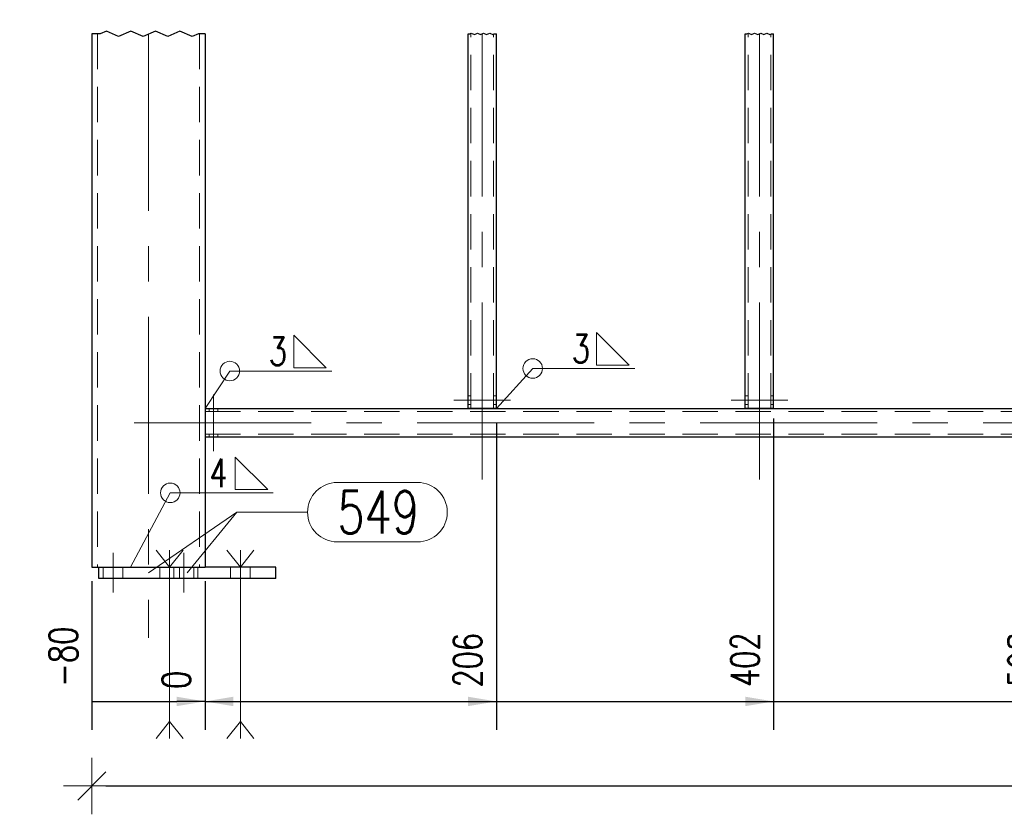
# Model space of a CAD drawing. Header units: millimetres. Extents: x -853 to -247, y 10927 to 11422.
# Tile 39 of 59: x -785 to -715, y 11160 to 11216. Entities that reach past the tile are written whole.
import ezdxf

# ---------------------------------------------------------------- set-up
doc = ezdxf.new("R2010")
doc.units = ezdxf.units.MM
doc.header["$LTSCALE"] = 10
doc.linetypes.add('HIDDEN', pattern=[0.375, 0.25, -0.125])
doc.linetypes.add('MITTE', pattern=[2, 1.25, -0.25, 0.25, -0.25])
doc.layers.get('Defpoints').update_dxf_attribs({"color": 1})
for name, color, linetype, lineweight in [('PS_Bolt', 4, 'Continuous', 13), ('PS_DIM', 4, 'Continuous', 13), ('PS_Hidden', 2, 'HIDDEN', 9), ('PS_Mid', 5, 'MITTE', 15), ('PS_Pos', 1, 'Continuous', 15), ('PS_Shape', 161, 'Continuous', 30), ('PS_SOLID', 7, 'Continuous', 30), ('PS_Weld', 1, 'Continuous', 9)]:
    doc.layers.add(name, color=color, linetype=linetype, lineweight=lineweight)
doc.styles.add('simplex', font='simplex.shx', dxfattribs={"width": 0.75})
doc.dimstyles.new('1_10_GŁ_DS1-LS10', dxfattribs={"dimtxt": 2, "dimasz": 2, "dimexe": 2, "dimexo": 1, "dimgap": 1, "dimtad": 1, "dimjust": 4, "dimdec": 0, "dimlfac": 10, "dimtxsty": 'simplex', "dimblk1": 'NONE', "dimsah": 1, "dimcen": 2, "dimclrd": 256, "dimclre": 256, "dimclrt": 3, "dimadec": 1, "dimazin": 0, "dimtfac": 1, "dimtdec": 0, "dimtmove": 2, "dimatfit": 3, "dimfxl": 1, "dimarcsym": 0})
doc.dimstyles.new('1_10_PRZ', dxfattribs={"dimtxt": 2, "dimasz": 1, "dimexe": 2, "dimexo": 5, "dimgap": 1, "dimtad": 1, "dimdec": 0, "dimlfac": 10, "dimtxsty": 'simplex', "dimblk": 'dimznak', "dimcen": 2, "dimse1": 1, "dimse2": 1, "dimclrt": 3, "dimadec": 1, "dimazin": 0, "dimtfac": 1, "dimtdec": 0, "dimtix": 1, "dimtmove": 2, "dimatfit": 3, "dimldrblk": 'dim-grot', "dimfxl": 1, "dimarcsym": 0})

# ---------------------------------------------------------------- blocks, each defined once
blk = doc.blocks.new('*D19')
at = {"layer": 'Defpoints', "color": 0, "transparency": 16777216}
for p in [(-779.478, 11177.19), (-771.478, 11177.19), (-771.478, 11167.697)]:
    blk.add_point(p, dxfattribs=at)
at = {"layer": 'PS_DIM', "lineweight": -2, "transparency": 16777216}
for p, q in [((-779.478, 11176.19), (-779.478, 11165.697)), ((-771.478, 11176.19), (-771.478, 11165.697)), ((-779.478, 11167.697), (-773.478, 11167.697))]:
    blk.add_line(p, q, dxfattribs=at)
at = {"layer": 'PS_DIM', "transparency": 16777216}
blk.add_solid([(-773.478, 11168.03), (-773.478, 11167.363), (-771.478, 11167.697)], dxfattribs=at)
at = {"layer": 'PS_DIM', "color": 3, "transparency": 16777216, "insert": (-781.498, 11170.859), "char_height": 2, "attachment_point": 5, "rotation": 90, "style": 'simplex'}
blk.add_mtext('-80', dxfattribs=at)
blk = doc.blocks.new('_None')
blk = doc.blocks.new('*D20')
at = {"layer": 'Defpoints', "color": 0, "transparency": 16777216}
for p in [(-771.478, 11177.19), (-771.478, 11177.19), (-771.478, 11167.697)]:
    blk.add_point(p, dxfattribs=at)
at = {"layer": 'PS_DIM', "lineweight": -2, "transparency": 16777216}
for p, q in [((-771.478, 11176.19), (-771.478, 11165.697)), ((-771.478, 11176.19), (-771.478, 11165.697)), ((-771.478, 11167.697), (-773.478, 11167.697)), ((-769.478, 11167.697), (-767.478, 11167.697))]:
    blk.add_line(p, q, dxfattribs=at)
at = {"layer": 'PS_DIM', "transparency": 16777216}
blk.add_solid([(-769.478, 11168.03), (-769.478, 11167.363), (-771.478, 11167.697)], dxfattribs=at)
at = {"layer": 'PS_DIM', "color": 3, "transparency": 16777216, "insert": (-773.498, 11169.217), "char_height": 2, "attachment_point": 5, "rotation": 90, "style": 'simplex'}
blk.add_mtext('0', dxfattribs=at)
blk = doc.blocks.new('*D21')
at = {"layer": 'Defpoints', "color": 0, "transparency": 16777216}
for p in [(-750.883, 11188.39), (-771.478, 11177.19), (-750.883, 11167.697)]:
    blk.add_point(p, dxfattribs=at)
at = {"layer": 'PS_DIM', "lineweight": -2, "transparency": 16777216}
for p, q in [((-750.883, 11187.39), (-750.883, 11165.697)), ((-771.478, 11176.19), (-771.478, 11165.697)), ((-771.478, 11167.697), (-752.883, 11167.697))]:
    blk.add_line(p, q, dxfattribs=at)
at = {"layer": 'PS_DIM', "transparency": 16777216}
blk.add_solid([(-752.883, 11168.03), (-752.883, 11167.363), (-750.883, 11167.697)], dxfattribs=at)
at = {"layer": 'PS_DIM', "color": 3, "transparency": 16777216, "insert": (-752.903, 11170.609), "char_height": 2, "attachment_point": 5, "rotation": 90, "style": 'simplex'}
blk.add_mtext('206', dxfattribs=at)
blk = doc.blocks.new('*D22')
at = {"layer": 'Defpoints', "color": 0, "transparency": 16777216}
for p in [(-731.288, 11188.69), (-771.478, 11177.19), (-731.288, 11167.697)]:
    blk.add_point(p, dxfattribs=at)
at = {"layer": 'PS_DIM', "lineweight": -2, "transparency": 16777216}
for p, q in [((-731.288, 11187.69), (-731.288, 11165.697)), ((-771.478, 11176.19), (-771.478, 11165.697)), ((-771.478, 11167.697), (-733.288, 11167.697))]:
    blk.add_line(p, q, dxfattribs=at)
at = {"layer": 'PS_DIM', "transparency": 16777216}
blk.add_solid([(-733.288, 11168.03), (-733.288, 11167.363), (-731.288, 11167.697)], dxfattribs=at)
at = {"layer": 'PS_DIM', "color": 3, "transparency": 16777216, "insert": (-733.308, 11170.645), "char_height": 2, "attachment_point": 5, "rotation": 90, "style": 'simplex'}
blk.add_mtext('402', dxfattribs=at)
blk = doc.blocks.new('*D23')
at = {"layer": 'Defpoints', "color": 0, "transparency": 16777216}
for p in [(-711.693, 11188.39), (-771.478, 11177.19), (-711.693, 11167.697)]:
    blk.add_point(p, dxfattribs=at)
at = {"layer": 'PS_DIM', "lineweight": -2, "transparency": 16777216}
for p, q in [((-711.693, 11187.39), (-711.693, 11165.697)), ((-771.478, 11176.19), (-771.478, 11165.697)), ((-771.478, 11167.697), (-713.693, 11167.697))]:
    blk.add_line(p, q, dxfattribs=at)
at = {"layer": 'PS_DIM', "transparency": 16777216}
blk.add_solid([(-713.693, 11168.03), (-713.693, 11167.363), (-711.693, 11167.697)], dxfattribs=at)
at = {"layer": 'PS_DIM', "color": 3, "transparency": 16777216, "insert": (-713.713, 11170.645), "char_height": 2, "attachment_point": 5, "rotation": 90, "style": 'simplex'}
blk.add_mtext('598', dxfattribs=at)
blk = doc.blocks.new('*D24')
at = {"layer": 'Defpoints', "color": 0, "transparency": 16777216}
for p in [(-692.098, 11188.39), (-771.478, 11177.19), (-692.098, 11167.697)]:
    blk.add_point(p, dxfattribs=at)
at = {"layer": 'PS_DIM', "lineweight": -2, "transparency": 16777216}
for p, q in [((-692.098, 11187.39), (-692.098, 11165.697)), ((-771.478, 11176.19), (-771.478, 11165.697)), ((-771.478, 11167.697), (-694.098, 11167.697))]:
    blk.add_line(p, q, dxfattribs=at)
at = {"layer": 'PS_DIM', "transparency": 16777216}
blk.add_solid([(-694.098, 11168.03), (-694.098, 11167.363), (-692.098, 11167.697)], dxfattribs=at)
at = {"layer": 'PS_DIM', "color": 3, "transparency": 16777216, "insert": (-694.118, 11170.681), "char_height": 2, "attachment_point": 5, "rotation": 90, "style": 'simplex'}
blk.add_mtext('794', dxfattribs=at)
blk = doc.blocks.new('*D25')
at = {"layer": 'Defpoints', "color": 0, "transparency": 16777216}
for p in [(-672.504, 11188.39), (-771.478, 11177.19), (-672.504, 11167.697)]:
    blk.add_point(p, dxfattribs=at)
at = {"layer": 'PS_DIM', "lineweight": -2, "transparency": 16777216}
for p, q in [((-672.504, 11187.39), (-672.504, 11165.697)), ((-771.478, 11176.19), (-771.478, 11165.697)), ((-771.478, 11167.697), (-674.504, 11167.697))]:
    blk.add_line(p, q, dxfattribs=at)
at = {"layer": 'PS_DIM', "transparency": 16777216}
blk.add_solid([(-674.504, 11168.03), (-674.504, 11167.363), (-672.504, 11167.697)], dxfattribs=at)
at = {"layer": 'PS_DIM', "color": 3, "transparency": 16777216, "insert": (-674.524, 11170.645), "char_height": 2, "attachment_point": 5, "rotation": 90, "style": 'simplex'}
blk.add_mtext('990', dxfattribs=at)
blk = doc.blocks.new('*D26')
at = {"layer": 'Defpoints', "color": 0, "transparency": 16777216}
for p in [(-652.909, 11188.39), (-771.478, 11177.19), (-652.909, 11167.697)]:
    blk.add_point(p, dxfattribs=at)
at = {"layer": 'PS_DIM', "lineweight": -2, "transparency": 16777216}
for p, q in [((-652.909, 11187.39), (-652.909, 11165.697)), ((-771.478, 11176.19), (-771.478, 11165.697)), ((-771.478, 11167.697), (-654.909, 11167.697))]:
    blk.add_line(p, q, dxfattribs=at)
at = {"layer": 'PS_DIM', "transparency": 16777216}
blk.add_solid([(-654.909, 11168.03), (-654.909, 11167.363), (-652.909, 11167.697)], dxfattribs=at)
at = {"layer": 'PS_DIM', "color": 3, "transparency": 16777216, "insert": (-654.929, 11171.038), "char_height": 2, "attachment_point": 5, "rotation": 90, "style": 'simplex'}
blk.add_mtext('1186', dxfattribs=at)
blk = doc.blocks.new('*D27')
at = {"layer": 'Defpoints', "color": 0, "transparency": 16777216}
for p in [(-771.478, 11177.19), (-626.314, 11177.19), (-626.314, 11167.697)]:
    blk.add_point(p, dxfattribs=at)
at = {"layer": 'PS_DIM', "lineweight": -2, "transparency": 16777216}
for p, q in [((-771.478, 11176.19), (-771.478, 11165.697)), ((-626.314, 11176.19), (-626.314, 11165.697)), ((-771.478, 11167.697), (-628.314, 11167.697))]:
    blk.add_line(p, q, dxfattribs=at)
at = {"layer": 'PS_DIM', "transparency": 16777216}
blk.add_solid([(-628.314, 11168.03), (-628.314, 11167.363), (-626.314, 11167.697)], dxfattribs=at)
at = {"layer": 'PS_DIM', "color": 3, "transparency": 16777216, "insert": (-628.334, 11171.217), "char_height": 2, "attachment_point": 5, "rotation": 90, "style": 'simplex'}
blk.add_mtext('1452', dxfattribs=at)
blk = doc.blocks.new('*D28')
at = {"layer": 'Defpoints', "color": 0, "transparency": 16777216}
for p in [(-606.036, 11305.813), (-771.478, 11177.19), (-606.036, 11167.697)]:
    blk.add_point(p, dxfattribs=at)
at = {"layer": 'PS_DIM', "lineweight": -2, "transparency": 16777216}
for p, q in [((-606.036, 11304.813), (-606.036, 11165.697)), ((-771.478, 11176.19), (-771.478, 11165.697)), ((-771.478, 11167.697), (-608.036, 11167.697))]:
    blk.add_line(p, q, dxfattribs=at)
at = {"layer": 'PS_DIM', "transparency": 16777216}
blk.add_solid([(-608.036, 11168.03), (-608.036, 11167.363), (-606.036, 11167.697)], dxfattribs=at)
at = {"layer": 'PS_DIM', "color": 3, "transparency": 16777216, "insert": (-608.056, 11171.252), "char_height": 2, "attachment_point": 5, "rotation": 90, "style": 'simplex'}
blk.add_mtext('1654', dxfattribs=at)
blk = doc.blocks.new('dimznak')
at = {"color": 0}
for points in [[(0, 2), (0, -2)], [(-2, 0), (2, 0)]]:
    blk.add_lwpolyline(points, dxfattribs=at)
at = {"color": 2}
blk.add_lwpolyline([(1, 1), (-1, -1)], dxfattribs=at)
blk = doc.blocks.new('*D29')
at = {"layer": 'Defpoints', "color": 0, "transparency": 16777216}
for p in [(-606.036, 11305.813), (-779.478, 11177.19), (-606.036, 11161.722)]:
    blk.add_point(p, dxfattribs=at)
at = {"layer": 'PS_DIM', "color": 0, "lineweight": -2, "transparency": 16777216}
blk.add_line((-778.478, 11161.722), (-607.036, 11161.722), dxfattribs=at)
at = {"layer": 'PS_DIM', "color": 0, "lineweight": -2, "transparency": 16777216, "rotation": 180}
blk.add_blockref('dimznak', (-779.478, 11161.722), dxfattribs=at)
at = {"layer": 'PS_DIM', "color": 0, "lineweight": -2, "transparency": 16777216}
blk.add_blockref('dimznak', (-606.036, 11161.722), dxfattribs=at)
at = {"layer": 'PS_DIM', "color": 3, "transparency": 16777216, "insert": (-692.757, 11163.722), "char_height": 2, "attachment_point": 5, "style": 'simplex'}
blk.add_mtext('1734', dxfattribs=at)
blk = doc.blocks.new('dim-grot')
blk.add_hatch(color=256).paths.add_polyline_path([(0, 0), (-2, 0.5), (-2, -0.5)])
blk.add_lwpolyline([(0, 0), (-2, 0.5), (-2, -0.5), (0, 0)])
blk = doc.blocks.new('*D33')
at = {"layer": 'Defpoints', "color": 0, "transparency": 16777216}
for p in [(-771.478, 11244.35), (-787.458, 11188.39), (-771.478, 11188.39)]:
    blk.add_point(p, dxfattribs=at)
at = {"layer": 'PS_DIM', "color": 0, "lineweight": -2, "transparency": 16777216}
blk.add_line((-787.458, 11243.35), (-787.458, 11189.39), dxfattribs=at)
for p, rotation in [((-787.458, 11244.35), 90), ((-787.458, 11188.39), 270)]:
    blk.add_blockref('dimznak', p, dxfattribs=dict(at, rotation=rotation))
at = {"layer": 'PS_DIM', "color": 3, "transparency": 16777216, "insert": (-789.458, 11216.37), "char_height": 2, "attachment_point": 5, "rotation": 90, "style": 'simplex'}
blk.add_mtext('560', dxfattribs=at)
blk = doc.blocks.new('*D34')
at = {"layer": 'Defpoints', "color": 0, "transparency": 16777216}
for p in [(-771.478, 11188.39), (-787.458, 11186.39), (-771.478, 11186.39)]:
    blk.add_point(p, dxfattribs=at)
at = {"layer": 'PS_DIM', "color": 0, "lineweight": -2, "transparency": 16777216}
for p, q in [((-787.458, 11189.39), (-787.458, 11190.39)), ((-787.458, 11188.39), (-787.458, 11186.39)), ((-787.458, 11185.39), (-787.458, 11184.39))]:
    blk.add_line(p, q, dxfattribs=at)
for p, rotation in [((-787.458, 11188.39), 270), ((-787.458, 11186.39), 90)]:
    blk.add_blockref('dimznak', p, dxfattribs=dict(at, rotation=rotation))
at = {"layer": 'PS_DIM', "color": 3, "transparency": 16777216, "insert": (-789.458, 11191.357), "char_height": 2, "attachment_point": 5, "rotation": 90, "style": 'simplex'}
blk.add_mtext('20', dxfattribs=at)
blk = doc.blocks.new('*D35')
at = {"layer": 'Defpoints', "color": 0, "transparency": 16777216}
for p in [(-771.478, 11186.39), (-787.458, 11177.19), (-779.478, 11177.19)]:
    blk.add_point(p, dxfattribs=at)
at = {"layer": 'PS_DIM', "color": 0, "lineweight": -2, "transparency": 16777216}
blk.add_line((-787.458, 11185.39), (-787.458, 11178.19), dxfattribs=at)
for p, rotation in [((-787.458, 11186.39), 90), ((-787.458, 11177.19), 270)]:
    blk.add_blockref('dimznak', p, dxfattribs=dict(at, rotation=rotation))
at = {"layer": 'PS_DIM', "color": 3, "transparency": 16777216, "insert": (-789.458, 11181.79), "char_height": 2, "attachment_point": 5, "rotation": 90, "style": 'simplex'}
blk.add_mtext('92', dxfattribs=at)
blk = doc.blocks.new('*D36')
at = {"layer": 'Defpoints', "color": 0, "transparency": 16777216}
for p in [(-779.478, 11177.19), (-787.458, 11176.39), (-778.978, 11176.39)]:
    blk.add_point(p, dxfattribs=at)
at = {"layer": 'PS_DIM', "color": 0, "lineweight": -2, "transparency": 16777216}
for p, q in [((-787.458, 11178.19), (-787.458, 11179.19)), ((-787.458, 11177.19), (-787.458, 11176.39)), ((-787.458, 11175.39), (-787.458, 11174.39))]:
    blk.add_line(p, q, dxfattribs=at)
for p, rotation in [((-787.458, 11177.19), 270), ((-787.458, 11176.39), 90)]:
    blk.add_blockref('dimznak', p, dxfattribs=dict(at, rotation=rotation))
at = {"layer": 'PS_DIM', "color": 3, "transparency": 16777216, "insert": (-789.458, 11174.825), "char_height": 2, "attachment_point": 5, "rotation": 90, "style": 'simplex'}
blk.add_mtext('8', dxfattribs=at)
blk = doc.blocks.new('*D80')
at = {"layer": 'Defpoints', "color": 0, "transparency": 16777216}
for p in [(-793.278, 11318.185), (-779.478, 11318.185), (-778.978, 11176.39)]:
    blk.add_point(p, dxfattribs=at)
at = {"layer": 'PS_DIM', "color": 0, "lineweight": -2, "transparency": 16777216}
blk.add_line((-793.278, 11177.39), (-793.278, 11317.185), dxfattribs=at)
for p, rotation in [((-793.278, 11318.185), 90), ((-793.278, 11176.39), 270)]:
    blk.add_blockref('dimznak', p, dxfattribs=dict(at, rotation=rotation))
at = {"layer": 'PS_DIM', "color": 3, "transparency": 16777216, "insert": (-795.278, 11247.287), "char_height": 2, "attachment_point": 5, "rotation": 90, "style": 'simplex'}
blk.add_mtext('1418', dxfattribs=at)
blk = doc.blocks.new('*X115')
at = {"color": 5, "linetype": 'Continuous'}
for p, q in [((-769.938, 11178.39), (-768.978, 11177.19)), ((-768.978, 11177.19), (-768.018, 11178.39)), ((-768.978, 11178.39), (-768.978, 11165.09)), ((-769.938, 11165.09), (-768.978, 11166.29)), ((-768.978, 11166.29), (-768.018, 11165.09))]:
    blk.add_line(p, q, dxfattribs=at)
blk = doc.blocks.new('*X139')
at = {"color": 5, "linetype": 'Continuous'}
for p, q in [((-774.938, 11178.39), (-773.978, 11177.19)), ((-773.978, 11177.19), (-773.018, 11178.39)), ((-773.978, 11178.39), (-773.978, 11165.09)), ((-774.938, 11165.09), (-773.978, 11166.29)), ((-773.978, 11166.29), (-773.018, 11165.09))]:
    blk.add_line(p, q, dxfattribs=at)
blk = doc.blocks.new('*X143')
at = {"color": 1}
for p, q in [((-778.883, 11214.876), (-779.478, 11214.876)), ((-778.883, 11214.876), (-779.478, 11214.876)), ((-778.45, 11215.059), (-778.883, 11214.876)), ((-778.45, 11215.059), (-778.883, 11214.876)), ((-777.583, 11214.692), (-778.45, 11215.059)), ((-777.583, 11214.692), (-778.45, 11215.059)), ((-776.716, 11215.059), (-777.583, 11214.692)), ((-776.716, 11215.059), (-777.583, 11214.692)), ((-775.849, 11214.692), (-776.716, 11215.059)), ((-775.849, 11214.692), (-776.716, 11215.059)), ((-774.982, 11215.059), (-775.849, 11214.692)), ((-774.982, 11215.059), (-775.849, 11214.692)), ((-774.115, 11214.692), (-774.982, 11215.059)), ((-774.115, 11214.692), (-774.982, 11215.059)), ((-773.249, 11215.059), (-774.115, 11214.692)), ((-773.249, 11215.059), (-774.115, 11214.692)), ((-772.382, 11214.692), (-773.249, 11215.059)), ((-772.382, 11214.692), (-773.249, 11215.059)), ((-771.948, 11214.876), (-772.382, 11214.692)), ((-771.948, 11214.876), (-772.382, 11214.692)), ((-771.478, 11214.876), (-771.948, 11214.876)), ((-771.478, 11214.876), (-771.948, 11214.876)), ((-752.883, 11214.876), (-752.765, 11214.876)), ((-752.765, 11214.876), (-752.657, 11214.922)), ((-752.657, 11214.922), (-752.44, 11214.83)), ((-752.44, 11214.83), (-752.223, 11214.922)), ((-752.223, 11214.922), (-752.007, 11214.83)), ((-752.007, 11214.83), (-751.79, 11214.922)), ((-751.79, 11214.922), (-751.573, 11214.83)), ((-751.573, 11214.83), (-751.356, 11214.922)), ((-751.356, 11214.922), (-751.14, 11214.83)), ((-751.14, 11214.83), (-751.031, 11214.876)), ((-751.031, 11214.876), (-750.883, 11214.876)), ((-733.288, 11214.876), (-733.17, 11214.876)), ((-733.17, 11214.876), (-733.062, 11214.922)), ((-733.062, 11214.922), (-732.845, 11214.83)), ((-732.845, 11214.83), (-732.629, 11214.922)), ((-732.629, 11214.922), (-732.412, 11214.83)), ((-732.412, 11214.83), (-732.195, 11214.922)), ((-732.195, 11214.922), (-731.978, 11214.83)), ((-731.978, 11214.83), (-731.762, 11214.922)), ((-731.762, 11214.922), (-731.545, 11214.83)), ((-731.545, 11214.83), (-731.437, 11214.876)), ((-731.437, 11214.876), (-731.288, 11214.876))]:
    blk.add_line(p, q, dxfattribs=at)
at = {"layer": 'PS_Hidden', "color": 2, "linetype": 'HIDDEN'}
for p, q in [((-779.078, 11214.876), (-779.078, 11177.19)), ((-771.878, 11214.876), (-771.878, 11177.19)), ((-752.683, 11188.39), (-752.683, 11214.876)), ((-751.083, 11188.39), (-751.083, 11214.876)), ((-733.088, 11188.39), (-733.088, 11214.876)), ((-731.488, 11188.39), (-731.488, 11214.876)), ((-752.883, 11189.29), (-752.683, 11189.29)), ((-751.083, 11189.29), (-750.883, 11189.29)), ((-733.288, 11189.29), (-733.088, 11189.29)), ((-731.488, 11189.29), (-731.288, 11189.29)), ((-771.178, 11188.19), (-771.178, 11188.39)), ((-770.578, 11188.19), (-770.578, 11188.39)), ((-752.883, 11188.69), (-752.683, 11188.69)), ((-751.083, 11188.69), (-750.883, 11188.69)), ((-733.288, 11188.69), (-733.088, 11188.69)), ((-731.488, 11188.69), (-731.288, 11188.69)), ((-771.478, 11188.19), (-634.314, 11188.19)), ((-771.478, 11186.59), (-634.314, 11186.59)), ((-771.178, 11186.39), (-771.178, 11186.59)), ((-770.578, 11186.39), (-770.578, 11186.59)), ((-778.678, 11176.39), (-778.678, 11177.19)), ((-777.278, 11176.39), (-777.278, 11177.19)), ((-774.678, 11176.39), (-774.678, 11177.19)), ((-773.678, 11176.39), (-773.678, 11177.19)), ((-773.278, 11176.39), (-773.278, 11177.19)), ((-772.278, 11176.39), (-772.278, 11177.19)), ((-771.978, 11176.39), (-771.978, 11177.19)), ((-769.678, 11176.39), (-769.678, 11177.19)), ((-768.278, 11176.39), (-768.278, 11177.19))]:
    blk.add_line(p, q, dxfattribs=at)
at = {"layer": 'PS_Mid', "color": 5, "linetype": 'MITTE'}
for p, q in [((-775.478, 11214.876), (-775.478, 11172.19)), ((-775.478, 11214.876), (-775.478, 11172.19)), ((-751.883, 11183.39), (-751.883, 11214.876)), ((-732.288, 11183.39), (-732.288, 11214.876)), ((-770.878, 11189.39), (-770.878, 11187.19)), ((-770.878, 11189.39), (-770.878, 11187.19)), ((-751.683, 11188.99), (-753.883, 11188.99)), ((-751.683, 11188.99), (-753.883, 11188.99)), ((-749.883, 11188.99), (-752.083, 11188.99)), ((-749.883, 11188.99), (-752.083, 11188.99)), ((-732.088, 11188.99), (-734.288, 11188.99)), ((-732.088, 11188.99), (-734.288, 11188.99)), ((-730.288, 11188.99), (-732.488, 11188.99)), ((-730.288, 11188.99), (-732.488, 11188.99)), ((-776.478, 11187.39), (-629.314, 11187.39)), ((-770.878, 11187.59), (-770.878, 11185.39)), ((-770.878, 11187.59), (-770.878, 11185.39)), ((-777.978, 11178.19), (-777.978, 11175.39)), ((-777.978, 11178.19), (-777.978, 11175.39)), ((-777.978, 11178.19), (-777.978, 11175.39)), ((-777.978, 11178.19), (-777.978, 11175.39)), ((-773.978, 11178.19), (-773.978, 11175.39)), ((-772.978, 11178.19), (-772.978, 11175.39)), ((-772.978, 11178.19), (-772.978, 11175.39)), ((-772.978, 11178.19), (-772.978, 11175.39)), ((-772.978, 11178.19), (-772.978, 11175.39)), ((-768.978, 11178.19), (-768.978, 11175.39))]:
    blk.add_line(p, q, dxfattribs=at)
at = {"layer": 'PS_SOLID', "color": 7, "linetype": 'Continuous'}
for p, q in [((-779.478, 11214.876), (-779.478, 11177.19)), ((-771.478, 11214.876), (-771.478, 11177.19)), ((-752.883, 11188.39), (-752.883, 11214.876)), ((-750.883, 11188.39), (-750.883, 11214.876)), ((-733.288, 11188.39), (-733.288, 11214.876)), ((-731.288, 11188.39), (-731.288, 11214.876)), ((-771.478, 11188.39), (-634.314, 11188.39)), ((-750.883, 11188.39), (-752.883, 11188.39)), ((-731.288, 11188.39), (-733.288, 11188.39)), ((-771.478, 11186.39), (-634.314, 11186.39)), ((-779.478, 11177.19), (-771.478, 11177.19)), ((-778.978, 11176.39), (-778.978, 11177.19)), ((-766.478, 11177.19), (-771.478, 11177.19)), ((-766.478, 11176.39), (-766.478, 11177.19)), ((-766.478, 11176.39), (-778.978, 11176.39))]:
    blk.add_line(p, q, dxfattribs=at)
blk = doc.blocks.new('*X162')
at = {"color": 1}
for p, q in [((-762.128, 11183.171), (-756.449, 11183.171)), ((-775.478, 11176.79), (-769.228, 11181.071)), ((-769.228, 11181.071), (-764.228, 11181.071)), ((-762.128, 11178.971), (-756.449, 11178.971))]:
    blk.add_line(p, q, dxfattribs=at)
for centre, start, end in [((-762.128, 11181.071), 90, 270), ((-756.449, 11181.071), 270, 90)]:
    blk.add_arc(centre, 2.1, start, end, dxfattribs=at)
at = {"color": 30, "style": 'simplex', "width": 0.75}
blk.add_text('549', height=3, dxfattribs=at).set_placement((-762.128, 11179.571))
blk = doc.blocks.new('*X163')
at = {"color": 1}
for p, q in [((-762.128, 11183.171), (-756.449, 11183.171)), ((-772.728, 11176.79), (-769.228, 11181.071)), ((-769.228, 11181.071), (-764.228, 11181.071)), ((-762.128, 11178.971), (-756.449, 11178.971))]:
    blk.add_line(p, q, dxfattribs=at)
for centre, start, end in [((-762.128, 11181.071), 90, 270), ((-756.449, 11181.071), 270, 90)]:
    blk.add_arc(centre, 2.1, start, end, dxfattribs=at)
at = {"color": 30, "style": 'simplex', "width": 0.75}
blk.add_text('549', height=3, dxfattribs=at).set_placement((-762.128, 11179.571))
blk = doc.blocks.new('*X284')
at = {"color": 3}
for p, q in [((-762.91, 11191.279), (-765.21, 11193.579)), ((-765.21, 11193.579), (-765.21, 11191.279)), ((-765.21, 11191.279), (-762.91, 11191.279))]:
    blk.add_line(p, q, dxfattribs=at)
at = {"color": 9}
for p, q in [((-771.478, 11188.39), (-769.725, 11191.049)), ((-769.725, 11191.049), (-762.515, 11191.049))]:
    blk.add_line(p, q, dxfattribs=at)
blk.add_circle((-769.725, 11191.049), 0.69, dxfattribs=at)
at = {"color": 2, "style": 'simplex', "width": 0.75}
blk.add_text('3', height=2, dxfattribs=at).set_placement((-766.965, 11191.449))
blk = doc.blocks.new('*X285')
at = {"color": 3}
for p, q in [((-741.497, 11191.459), (-743.797, 11193.759)), ((-743.797, 11193.759), (-743.797, 11191.459)), ((-743.797, 11191.459), (-741.497, 11191.459))]:
    blk.add_line(p, q, dxfattribs=at)
at = {"color": 9}
for p, q in [((-750.883, 11188.39), (-748.312, 11191.229)), ((-748.312, 11191.229), (-741.102, 11191.229))]:
    blk.add_line(p, q, dxfattribs=at)
blk.add_circle((-748.312, 11191.229), 0.69, dxfattribs=at)
at = {"color": 2, "style": 'simplex', "width": 0.75}
blk.add_text('3', height=2, dxfattribs=at).set_placement((-745.552, 11191.629))
blk = doc.blocks.new('*X286')
at = {"color": 3}
for p, q in [((-767.035, 11182.669), (-769.335, 11184.969)), ((-769.335, 11184.969), (-769.335, 11182.669)), ((-769.335, 11182.669), (-767.035, 11182.669))]:
    blk.add_line(p, q, dxfattribs=at)
at = {"color": 9}
for p, q in [((-776.739, 11177.19), (-773.935, 11182.439)), ((-773.935, 11182.439), (-766.653, 11182.439))]:
    blk.add_line(p, q, dxfattribs=at)
blk.add_circle((-773.935, 11182.439), 0.69, dxfattribs=at)
at = {"color": 2, "style": 'simplex', "width": 0.75}
blk.add_text('4', height=2, dxfattribs=at).set_placement((-771.175, 11182.839))

msp = doc.modelspace()

# ---------------------------------------------------------------- block references
at = {"layer": 'PS_Bolt', "color": 5}
for name in ['*X139', '*X115']:
    msp.add_blockref(name, (0, 0), dxfattribs=at)
at = {"layer": 'PS_Pos'}
for name in ['*X162', '*X163']:
    msp.add_blockref(name, (0, 0), dxfattribs=at)
at = {"layer": 'PS_Shape', "color": 31}
msp.add_blockref('*X143', (0, 0), dxfattribs=at)
at = {"layer": 'PS_Weld'}
for name in ['*X284', '*X285', '*X286']:
    msp.add_blockref(name, (0, 0), dxfattribs=at)

# ---------------------------------------------------------------- dimensions: what is measured, and where the dimension line sits
at = {"layer": 'PS_DIM'}
for base, p1, p2, picture, middle in [((-793.278, 11318.185), (-778.978, 11176.39), (-779.478, 11318.185), '*D80', (-795.278, 11247.287)), ((-787.458, 11188.39), (-771.478, 11244.35), (-771.478, 11188.39), '*D33', (-789.458, 11216.37)), ((-787.458, 11177.19), (-771.478, 11186.39), (-779.478, 11177.19), '*D35', (-789.458, 11181.79))]:
    dim = msp.add_linear_dim(base=base, p1=p1, p2=p2, angle=90, dimstyle='1_10_PRZ', dxfattribs=at)
    dim.commit()
    dim.dimension.update_dxf_attribs({"geometry": picture, "text_midpoint": middle})
dim = msp.add_linear_dim(base=(-606.036, 11161.722), p1=(-779.478, 11177.19), p2=(-606.036, 11305.813), dimstyle='1_10_PRZ', dxfattribs=at)
dim.commit()
dim.dimension.update_dxf_attribs({"geometry": '*D29', "text_midpoint": (-692.757, 11163.722)})
for base, p1, p2, picture, middle in [((-606.036, 11167.697), (-771.478, 11177.19), (-606.036, 11305.813), '*D28', (-608.056, 11171.252)), ((-731.288, 11167.697), (-771.478, 11177.19), (-731.288, 11188.69), '*D22', (-733.308, 11170.645)), ((-750.883, 11167.697), (-771.478, 11177.19), (-750.883, 11188.39), '*D21', (-752.903, 11170.609)), ((-711.693, 11167.697), (-771.478, 11177.19), (-711.693, 11188.39), '*D23', (-713.713, 11170.645)), ((-692.098, 11167.697), (-771.478, 11177.19), (-692.098, 11188.39), '*D24', (-694.118, 11170.681)), ((-672.504, 11167.697), (-771.478, 11177.19), (-672.504, 11188.39), '*D25', (-674.524, 11170.645)), ((-652.909, 11167.697), (-771.478, 11177.19), (-652.909, 11188.39), '*D26', (-654.929, 11171.038)), ((-771.477624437, 11167.696526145), (-771.477624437, 11177.189984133), (-771.477624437, 11177.189984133), '*D20', (-773.497624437, 11169.216526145)), ((-626.314, 11167.697), (-771.478, 11177.19), (-626.314, 11177.19), '*D27', (-628.334, 11171.217))]:
    dim = msp.add_linear_dim(base=base, p1=p1, p2=p2, dimstyle='1_10_GŁ_DS1-LS10', dxfattribs=at)
    dim.commit()
    dim.dimension.update_dxf_attribs({"geometry": picture, "text_midpoint": middle, "dimtype": 128, "text_rotation": 90})
for base, p1, p2, picture, middle in [((-787.458, 11186.39), (-771.478, 11188.39), (-771.478, 11186.39), '*D34', (-789.458, 11191.357)), ((-787.458, 11176.39), (-779.478, 11177.19), (-778.978, 11176.39), '*D36', (-789.458, 11174.825))]:
    dim = msp.add_linear_dim(base=base, p1=p1, p2=p2, angle=90, dimstyle='1_10_PRZ', dxfattribs=at)
    dim.commit()
    dim.dimension.update_dxf_attribs({"geometry": picture, "text_midpoint": middle, "dimtype": 128})
dim = msp.add_linear_dim(base=(-771.478, 11167.697), p1=(-779.478, 11177.19), p2=(-771.478, 11177.19), text='-80', dimstyle='1_10_GŁ_DS1-LS10', dxfattribs=at)
dim.commit()
dim.dimension.update_dxf_attribs({"geometry": '*D19', "text_midpoint": (-781.498, 11170.859), "dimtype": 128, "text_rotation": 90})

doc.saveas('drawing.dxf')
